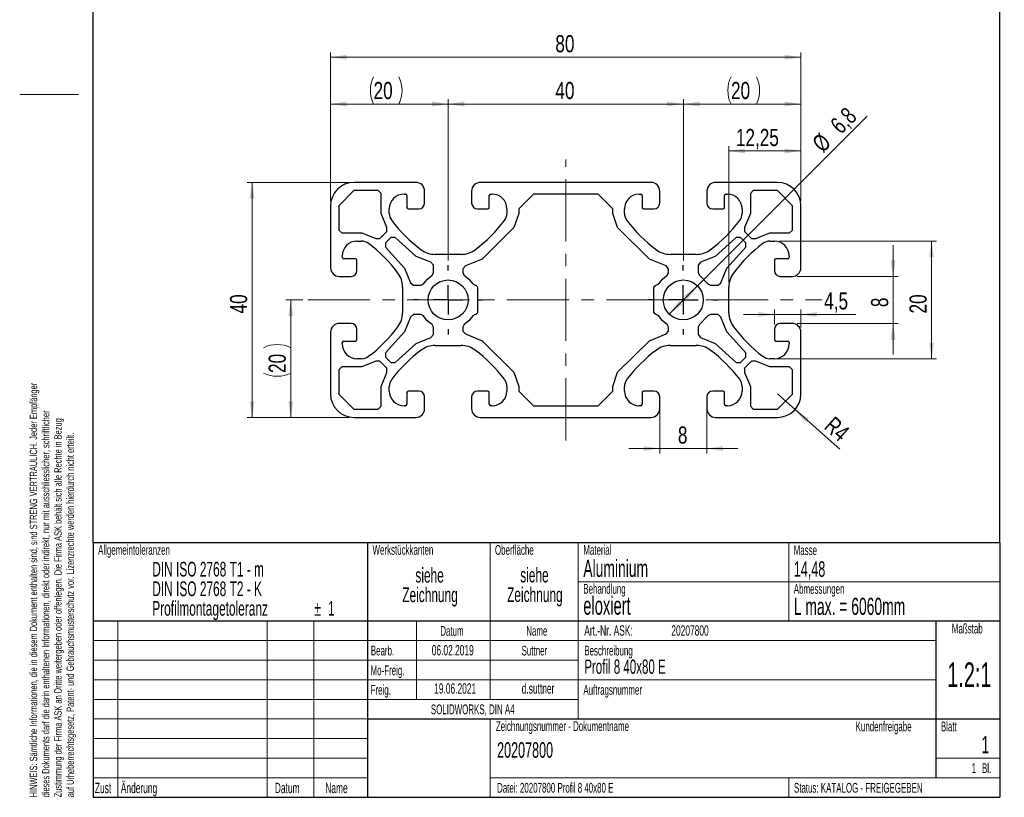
# Model space of a CAD drawing. Header units: millimetres. Extents: x 5 to 206, y 5 to 315.
# Tile 1 of 2: x 5 to 206, y 5 to 164. Entities that reach past the tile are written whole.
import ezdxf

# ---------------------------------------------------------------- set-up
doc = ezdxf.new("R2010")
doc.units = ezdxf.units.MM
doc.linetypes.add('CENTERX2', pattern=[20.32, 12.7, -2.54, 2.54, -2.54])
doc.layers.add('FORMAT', color=7, linetype='Continuous')
doc.styles.add('SLDTEXTSTYLE0', font='TXT', dxfattribs={"width": 0.605})
doc.styles.add('SLDTEXTSTYLE1', font='TXT', dxfattribs={"width": 0.75})
doc.dimstyles.new('SLDDIMSTYLE0', dxfattribs={"dimtxt": 3.5, "dimasz": 3.302, "dimexe": 0, "dimexo": 0.0625, "dimgap": 0.875, "dimtad": 1, "dimlfac": 0.833333, "dimrnd": 1e-09, "dimzin": 12, "dimdsep": 46, "dimtxsty": 'SLDTEXTSTYLE1', "dimsah": 1, "dimcen": 0.09, "dimadec": 0, "dimazin": 3, "dimtfac": 1, "dimtofl": 0, "dimtmove": 0, "dimatfit": 3, "dimfxl": 1, "dimfrac": 2, "dimtolj": 1, "dimtzin": 12, "dimarcsym": 0})
doc.dimstyles.new('SLDDIMSTYLE1', dxfattribs={"dimtxt": 3.5, "dimasz": 3.302, "dimexe": 0, "dimexo": 0.0625, "dimgap": 0.875, "dimtad": 1, "dimlfac": 0.833333, "dimrnd": 1e-09, "dimzin": 12, "dimdsep": 46, "dimtxsty": 'SLDTEXTSTYLE1', "dimsah": 1, "dimcen": 0.09, "dimadec": 0, "dimazin": 3, "dimtfac": 1, "dimtmove": 0, "dimatfit": 0, "dimfxl": 1, "dimfrac": 2, "dimtolj": 1, "dimtzin": 12, "dimarcsym": 0})
doc.dimstyles.new('SLDDIMSTYLE2', dxfattribs={"dimtxt": 3.5, "dimasz": 3.302, "dimexe": 0, "dimexo": 0.0625, "dimgap": 0.875, "dimtad": 1, "dimdec": 1, "dimlfac": 0.833333, "dimrnd": 1e-09, "dimzin": 12, "dimdsep": 46, "dimtxsty": 'SLDTEXTSTYLE1', "dimsah": 1, "dimcen": 0, "dimadec": 0, "dimazin": 3, "dimtfac": 1, "dimtdec": 1, "dimtmove": 0, "dimatfit": 3, "dimfxl": 1, "dimfrac": 2, "dimtolj": 1, "dimtzin": 12, "dimarcsym": 0})
doc.dimstyles.new('SLDDIMSTYLE3', dxfattribs={"dimtxt": 3.5, "dimasz": 3.302, "dimexe": 0, "dimexo": 0.0625, "dimgap": 0.875, "dimtad": 1, "dimlfac": 0.833333, "dimrnd": 1e-09, "dimzin": 12, "dimdsep": 46, "dimtxsty": 'SLDTEXTSTYLE1', "dimsah": 1, "dimcen": 0, "dimadec": 0, "dimazin": 3, "dimtfac": 1, "dimtofl": 0, "dimtmove": 0, "dimatfit": 3, "dimfxl": 1, "dimfrac": 2, "dimtolj": 1, "dimtzin": 12, "dimarcsym": 0})
doc.dimstyles.new('SLDDIMSTYLE4', dxfattribs={"dimtxt": 3.5, "dimasz": 3.302, "dimexe": 0, "dimexo": 0.0625, "dimgap": 0.875, "dimtad": 1, "dimdec": 1, "dimlfac": 0.833333, "dimrnd": 1e-09, "dimzin": 12, "dimdsep": 46, "dimtxsty": 'SLDTEXTSTYLE1', "dimsah": 1, "dimcen": 0.09, "dimadec": 0, "dimazin": 3, "dimtfac": 1, "dimtdec": 1, "dimtmove": 0, "dimatfit": 0, "dimfxl": 1, "dimfrac": 2, "dimtolj": 1, "dimtzin": 12, "dimarcsym": 0})

# ---------------------------------------------------------------- blocks, each defined once
blk = doc.blocks.new('SW_NOTE_0')
at = {"color": 0, "linetype": 'Continuous', "lineweight": 0, "char_height": 1.5, "attachment_point": 1, "rotation": 90, "style": 'SLDTEXTSTYLE0'}
for s, insert in [('HINWEIS: Sämtliche Informationen, die in diesem Dokument enthalten sind, sind STRENG VERTRAULICH. Jeder Empfänger', (-1.93, 0)), ('dieses Dokuments darf die darin enthaltenen Informationen, direkt oder indirekt, nur mit ausschliesslicher, schriftlicher', (0.57, 0)), ('Zustimmung der Firma ASK an Dritte weitergeben oder offenlegen. Die Firma ASK behält sich alle Rechte in Bezug', (3.07, 0)), ('auf Urheberrechtsgesetz, Patent- und Gebrauchsmusterschutz vor. Lizenzrechte werden hierdurch nicht erteilt.', (5.57, 0))]:
    blk.add_mtext(s, dxfattribs=dict(at, insert=insert))
blk = doc.blocks.new('SW_NOTE_0_1')
at = {"color": 0, "linetype": 'Continuous', "lineweight": 0, "char_height": 1.5, "attachment_point": 1, "rotation": 90, "style": 'SLDTEXTSTYLE0'}
for s, insert in [('of this document shall not disclose or divulge, directly or indirectly, this document or the information or material', (0.57, 0)), ('contained herein without the written consent of the company ASK. All copyrights, trademarks, patents and other', (3.07, 0)), ('NOTE: The information or material contained in this document is STRICTLY CONFIDENTIAL and any recipient', (-1.93, 0)), ('rights in connection herewith are expressly reserved to the company ASK and no license is created hereby.', (5.57, 0))]:
    blk.add_mtext(s, dxfattribs=dict(at, insert=insert))
blk = doc.blocks.new('ASK_Rechtsvermerk')
at = {"color": 7, "linetype": 'Continuous', "lineweight": 0}
for name, p in [('SW_NOTE_0_1', (-7.78, 202.62)), ('SW_NOTE_0', (-7.87, 0))]:
    blk.add_blockref(name, p, dxfattribs=at)
blk = doc.blocks.new('SW_NOTE_0_2')
at = {"color": 0, "linetype": 'Continuous', "lineweight": 0, "char_height": 3, "attachment_point": 2, "style": 'SLDTEXTSTYLE0'}
for s, insert in [('siehe', (4.03, 3.87)), ('Zeichnung', (4.12, -0.13))]:
    blk.add_mtext(s, dxfattribs=dict(at, insert=insert))
blk = doc.blocks.new('SW_NOTE_0_3')
at = {"color": 0, "linetype": 'Continuous', "lineweight": 0, "char_height": 3, "attachment_point": 2, "style": 'SLDTEXTSTYLE0'}
for s, insert in [('siehe', (4.03, 3.87)), ('Zeichnung', (4.12, -0.13))]:
    blk.add_mtext(s, dxfattribs=dict(at, insert=insert))
blk = doc.blocks.new('SW_NOTE_0_4')
at = {"color": 0, "linetype": 'Continuous', "lineweight": 0, "char_height": 3, "attachment_point": 1, "style": 'SLDTEXTSTYLE0'}
for s, insert in [('DIN ISO 2768 T1 - m', (0, 3.87)), ('DIN ISO 2768 T2 - K', (0, -0.13)), ('Profilmontagetoleranz', (0, -4.13)), ('%%p', (33.09, -4.13)), ('1', (35.89, -4.13))]:
    blk.add_mtext(s, dxfattribs=dict(at, insert=insert))
blk = doc.blocks.new('_D')
at = {"color": 7, "linetype": 'Continuous', "lineweight": 0}
for p, q in [((140.44, 114.65), (140.44, 147.57)), ((164.44, 126.77), (164.44, 147.57)), ((140.44, 146.57), (164.44, 146.57))]:
    blk.add_line(p, q, dxfattribs=at)
at = {"color": 7, "linetype": 'Continuous', "lineweight": 18}
for centre, start, end in [((155.73, 149.35), 153.4349, 206.5651), ((149.79, 149.35), 333.4349, 26.5651)]:
    blk.add_arc(centre, 6.21, start, end, dxfattribs=at)
for points in [[(140.44, 146.57), (143.74, 146.06), (143.74, 147.08)], [(164.44, 146.57), (161.13, 147.08), (161.13, 146.06)]]:
    blk.add_solid(points, dxfattribs=at)
at = {"color": 7, "linetype": 'Continuous', "lineweight": 18, "insert": (150.17, 151.08), "char_height": 3.5, "attachment_point": 1, "style": 'SLDTEXTSTYLE1'}
blk.add_mtext('20', dxfattribs=at)
blk = doc.blocks.new('_D_1')
at = {"color": 7, "linetype": 'Continuous', "lineweight": 0}
for p, q in [((92.44, 114.65), (92.44, 147.57)), ((140.44, 114.65), (140.44, 147.57)), ((140.44, 146.57), (92.44, 146.57))]:
    blk.add_line(p, q, dxfattribs=at)
at = {"color": 7, "linetype": 'Continuous', "lineweight": 18}
for points in [[(92.44, 146.57), (95.74, 146.06), (95.74, 147.08)], [(140.44, 146.57), (137.13, 147.08), (137.13, 146.06)]]:
    blk.add_solid(points, dxfattribs=at)
at = {"color": 7, "linetype": 'Continuous', "lineweight": 18, "insert": (114.32, 151.08), "char_height": 3.5, "attachment_point": 1, "style": 'SLDTEXTSTYLE1'}
blk.add_mtext('40', dxfattribs=at)
blk = doc.blocks.new('_D_2')
at = {"color": 7, "linetype": 'Continuous', "lineweight": 0}
for p, q in [((68.44, 126.77), (68.44, 147.57)), ((92.44, 114.65), (92.44, 147.57)), ((92.44, 146.57), (68.44, 146.57))]:
    blk.add_line(p, q, dxfattribs=at)
at = {"color": 7, "linetype": 'Continuous', "lineweight": 18}
for centre, start, end in [((82.78, 149.35), 153.4349, 206.5651), ((76.84, 149.35), 333.4349, 26.5651)]:
    blk.add_arc(centre, 6.21, start, end, dxfattribs=at)
for points in [[(68.44, 146.57), (71.74, 146.06), (71.74, 147.08)], [(92.44, 146.57), (89.13, 147.08), (89.13, 146.06)]]:
    blk.add_solid(points, dxfattribs=at)
at = {"color": 7, "linetype": 'Continuous', "lineweight": 18, "insert": (77.22, 151.08), "char_height": 3.5, "attachment_point": 1, "style": 'SLDTEXTSTYLE1'}
blk.add_mtext('20', dxfattribs=at)
blk = doc.blocks.new('_D_3')
at = {"color": 7, "linetype": 'Continuous', "lineweight": 0}
for p, q in [((183.26, 111.37), (183.26, 117.72)), ((163.64, 111.37), (184.26, 111.37)), ((183.26, 111.37), (183.26, 101.77)), ((163.64, 101.77), (184.26, 101.77)), ((183.26, 101.77), (183.26, 95.42))]:
    blk.add_line(p, q, dxfattribs=at)
at = {"color": 7, "linetype": 'Continuous', "lineweight": 18}
for points in [[(183.26, 111.37), (183.77, 114.67), (182.75, 114.67)], [(183.26, 101.77), (182.75, 98.47), (183.77, 98.47)]]:
    blk.add_solid(points, dxfattribs=at)
at = {"color": 7, "linetype": 'Continuous', "lineweight": 18, "insert": (178.75, 105.09), "char_height": 3.5, "attachment_point": 1, "rotation": 90, "style": 'SLDTEXTSTYLE1'}
blk.add_mtext('8', dxfattribs=at)
blk = doc.blocks.new('_D_4')
at = {"color": 7, "linetype": 'Continuous', "lineweight": 0}
for p, q in [((160.04, 118.57), (192.1, 118.57)), ((191.1, 118.57), (191.1, 94.57)), ((159.1, 94.57), (192.1, 94.57))]:
    blk.add_line(p, q, dxfattribs=at)
at = {"color": 7, "linetype": 'Continuous', "lineweight": 18}
for points in [[(191.1, 118.57), (190.59, 115.27), (191.61, 115.27)], [(191.1, 94.57), (191.61, 97.87), (190.59, 97.87)]]:
    blk.add_solid(points, dxfattribs=at)
at = {"color": 7, "linetype": 'Continuous', "lineweight": 18, "insert": (186.59, 103.8), "char_height": 3.5, "attachment_point": 1, "rotation": 90, "style": 'SLDTEXTSTYLE1'}
blk.add_mtext('20', dxfattribs=at)
blk = doc.blocks.new('_D_5')
at = {"color": 7, "linetype": 'Continuous', "lineweight": 0}
for p, q in [((62.78, 106.57), (59.32, 106.57)), ((60.32, 106.57), (60.32, 82.57)), ((72.24, 82.57), (59.32, 82.57))]:
    blk.add_line(p, q, dxfattribs=at)
at = {"color": 7, "linetype": 'Continuous', "lineweight": 18}
for centre, start, end in [((57.55, 91.26), 63.4349, 116.5651), ((57.55, 97.2), 243.4349, 296.5651)]:
    blk.add_arc(centre, 6.21, start, end, dxfattribs=at)
for points in [[(60.32, 106.57), (59.82, 103.27), (60.83, 103.27)], [(60.32, 82.57), (60.83, 85.87), (59.82, 85.87)]]:
    blk.add_solid(points, dxfattribs=at)
at = {"color": 7, "linetype": 'Continuous', "lineweight": 18, "insert": (55.81, 91.65), "char_height": 3.5, "attachment_point": 1, "rotation": 90, "style": 'SLDTEXTSTYLE1'}
blk.add_mtext('20', dxfattribs=at)
blk = doc.blocks.new('_D_6')
at = {"color": 7, "linetype": 'Continuous', "lineweight": 0}
for p, q in [((72.24, 130.57), (51.44, 130.57)), ((52.44, 130.57), (52.44, 82.57)), ((72.24, 82.57), (51.44, 82.57))]:
    blk.add_line(p, q, dxfattribs=at)
at = {"color": 7, "linetype": 'Continuous', "lineweight": 18}
for points in [[(52.44, 130.57), (51.93, 127.27), (52.94, 127.27)], [(52.44, 82.57), (52.94, 85.87), (51.93, 85.87)]]:
    blk.add_solid(points, dxfattribs=at)
at = {"color": 7, "linetype": 'Continuous', "lineweight": 18, "insert": (47.92, 103.8), "char_height": 3.5, "attachment_point": 1, "rotation": 90, "style": 'SLDTEXTSTYLE1'}
blk.add_mtext('40', dxfattribs=at)
blk = doc.blocks.new('_D_7')
at = {"color": 7, "linetype": 'Continuous', "lineweight": 0}
for q in [(177.93, 144.07), (137.55, 103.68)]:
    blk.add_line((143.32, 109.45), q, dxfattribs=at)
at = {"color": 7, "linetype": 'Continuous', "lineweight": 18}
for points in [[(143.32, 109.45), (140.63, 107.48), (141.34, 106.76)], [(137.55, 103.68), (140.24, 105.66), (139.53, 106.38)]]:
    blk.add_solid(points, dxfattribs=at)
at = {"color": 7, "linetype": 'Continuous', "lineweight": 18, "char_height": 3.5, "attachment_point": 1, "rotation": 45, "style": 'SLDTEXTSTYLE1'}
for s, insert in [('6,8', (170.14, 142.72)), ('%%c', (166.44, 138.95))]:
    blk.add_mtext(s, dxfattribs=dict(at, insert=insert))
blk = doc.blocks.new('_D_8')
at = {"color": 7, "linetype": 'Continuous', "lineweight": 0}
for p, q in [((149.74, 110.2), (149.74, 137.98)), ((164.44, 136.98), (149.74, 136.98)), ((164.44, 126.77), (164.44, 137.98))]:
    blk.add_line(p, q, dxfattribs=at)
at = {"color": 7, "linetype": 'Continuous', "lineweight": 18}
for points in [[(149.74, 136.98), (153.04, 136.47), (153.04, 137.49)], [(164.44, 136.98), (161.13, 137.49), (161.13, 136.47)]]:
    blk.add_solid(points, dxfattribs=at)
at = {"color": 7, "linetype": 'Continuous', "lineweight": 18, "insert": (151.16, 141.49), "char_height": 3.5, "attachment_point": 1, "style": 'SLDTEXTSTYLE1'}
blk.add_mtext('12,25', dxfattribs=at)
blk = doc.blocks.new('_D_9')
at = {"color": 7, "linetype": 'Continuous', "lineweight": 0}
for p, q in [((68.44, 126.77), (68.44, 157.12)), ((164.44, 126.77), (164.44, 157.12)), ((68.44, 156.12), (164.44, 156.12))]:
    blk.add_line(p, q, dxfattribs=at)
at = {"color": 7, "linetype": 'Continuous', "lineweight": 18}
for points in [[(68.44, 156.12), (71.74, 155.62), (71.74, 156.63)], [(164.44, 156.12), (161.13, 156.63), (161.13, 155.62)]]:
    blk.add_solid(points, dxfattribs=at)
at = {"color": 7, "linetype": 'Continuous', "lineweight": 18, "insert": (114.32, 160.64), "char_height": 3.5, "attachment_point": 1, "style": 'SLDTEXTSTYLE1'}
blk.add_mtext('80', dxfattribs=at)
blk = doc.blocks.new('_D_10')
at = {"color": 7, "linetype": 'Continuous', "lineweight": 0}
for p, q in [((135.64, 85.77), (135.64, 75.22)), ((145.24, 85.77), (145.24, 75.22)), ((135.64, 76.22), (129.29, 76.22)), ((135.64, 76.22), (145.24, 76.22)), ((145.24, 76.22), (151.59, 76.22))]:
    blk.add_line(p, q, dxfattribs=at)
at = {"color": 7, "linetype": 'Continuous', "lineweight": 18}
for points in [[(135.64, 76.22), (132.33, 76.73), (132.33, 75.71)], [(145.24, 76.22), (148.54, 75.71), (148.54, 76.73)]]:
    blk.add_solid(points, dxfattribs=at)
at = {"color": 7, "linetype": 'Continuous', "lineweight": 18, "insert": (139.33, 80.73), "char_height": 3.5, "attachment_point": 1, "rotation": 0, "style": 'SLDTEXTSTYLE1'}
blk.add_mtext('8', dxfattribs=at)
blk = doc.blocks.new('_D_11')
at = {"color": 7, "linetype": 'Continuous', "lineweight": 0}
for q in [(159.64, 87.37), (172.36, 76.08)]:
    blk.add_line((163.23, 84.18), q, dxfattribs=at)
at = {"color": 7, "linetype": 'Continuous', "lineweight": 18}
blk.add_solid([(163.23, 84.18), (165.36, 81.61), (166.03, 82.37)], dxfattribs=at)
at = {"color": 7, "linetype": 'Continuous', "lineweight": 18, "insert": (171.27, 83.01), "char_height": 3.5, "attachment_point": 1, "rotation": 318.4246, "style": 'SLDTEXTSTYLE1'}
blk.add_mtext('R4', dxfattribs=at)
blk = doc.blocks.new('_D_12')
at = {"color": 7, "linetype": 'Continuous', "lineweight": 0}
for p, q in [((159.04, 101.57), (159.04, 104.61)), ((164.44, 100.97), (164.44, 104.61)), ((159.04, 103.61), (152.69, 103.61)), ((159.04, 103.61), (164.44, 103.61)), ((164.44, 103.61), (175.64, 103.61))]:
    blk.add_line(p, q, dxfattribs=at)
at = {"color": 7, "linetype": 'Continuous', "lineweight": 18}
for points in [[(159.04, 103.61), (155.73, 104.11), (155.73, 103.1)], [(164.44, 103.61), (167.74, 103.1), (167.74, 104.11)]]:
    blk.add_solid(points, dxfattribs=at)
at = {"color": 7, "linetype": 'Continuous', "lineweight": 18, "insert": (169.18, 108.12), "char_height": 3.5, "attachment_point": 1, "style": 'SLDTEXTSTYLE1'}
blk.add_mtext('4,5', dxfattribs=at)
blk = doc.blocks.new('SW_CENTERMARKSYMBOL_0')
at = {"layer": 'FORMAT', "color": 0}
for p, q in [((0, 6), (0, 7.08)), ((0, 0), (0, 3)), ((-6, 0), (-7.08, 0)), ((0, 0), (-3, 0)), ((0, 0), (0, -3)), ((0, 0), (3, 0)), ((6, 0), (7.08, 0)), ((0, -6), (0, -7.08))]:
    blk.add_line(p, q, dxfattribs=at)
blk = doc.blocks.new('SW_CENTERMARKSYMBOL_1')
at = {"layer": 'FORMAT', "color": 0}
for p, q in [((0, 6), (0, 7.08)), ((0, 0), (0, 3)), ((-6, 0), (-7.08, 0)), ((0, 0), (-3, 0)), ((0, 0), (0, -3)), ((0, 0), (3, 0)), ((6, 0), (7.08, 0)), ((0, -6), (0, -7.08))]:
    blk.add_line(p, q, dxfattribs=at)

msp = doc.modelspace()

# ---------------------------------------------------------------- linework, layer by layer
at = {"color": 7, "linetype": 'Continuous', "lineweight": 25}
for p, q in [((20, 57), (20, 292)), ((205, 57), (205, 292)), ((73.186, 128.889), (70.12, 125.813)), ((78.155, 128.889), (73.186, 128.889)), ((85.835, 130.569), (73.235, 130.569)), ((78.755, 128.289), (78.155, 128.889)), ((87.635, 126.369), (87.635, 128.769)), ((97.235, 128.769), (97.235, 126.369)), ((133.835, 130.569), (99.035, 130.569)), ((135.635, 126.369), (135.635, 128.769)), ((145.235, 128.769), (145.235, 126.369)), ((159.635, 130.569), (147.035, 130.569)), ((154.715, 128.889), (154.115, 128.289)), ((159.684, 128.889), (154.715, 128.889)), ((162.75, 125.813), (159.684, 128.889)), ((78.755, 124.233), (78.755, 128.289)), ((83.435, 128.169), (83.735, 128.169)), ((84.035, 127.869), (84.035, 125.469)), ((100.835, 125.469), (100.835, 127.869)), ((101.135, 128.169), (101.435, 128.169)), ((109.835, 128.169), (106.835, 125.169)), ((123.035, 128.169), (109.835, 128.169)), ((126.035, 125.169), (123.035, 128.169)), ((131.435, 128.169), (131.735, 128.169)), ((132.035, 127.869), (132.035, 125.469)), ((148.835, 125.469), (148.835, 127.869)), ((149.135, 128.169), (149.435, 128.169)), ((154.115, 128.289), (154.115, 124.233)), ((68.435, 125.769), (68.435, 113.169)), ((70.12, 125.813), (70.135, 120.844)), ((80.435, 124.233), (80.435, 125.169)), ((84.335, 125.169), (86.435, 125.169)), ((98.435, 125.169), (100.535, 125.169)), ((104.435, 125.169), (104.435, 124.233)), ((106.835, 125.169), (106.835, 124.233)), ((126.035, 124.233), (126.035, 125.169)), ((128.435, 124.233), (128.435, 125.169)), ((132.335, 125.169), (134.435, 125.169)), ((146.435, 125.169), (148.535, 125.169)), ((152.435, 125.169), (152.435, 124.233)), ((162.735, 120.844), (162.75, 125.813)), ((164.435, 113.169), (164.435, 125.769)), ((79.925, 121.374), (78.755, 124.233)), ((106.835, 124.233), (105.863, 121.336)), ((127.008, 121.336), (126.035, 124.233)), ((154.115, 124.233), (152.945, 121.374)), ((70.135, 120.844), (70.737, 120.246)), ((79.921, 120.529), (79.925, 121.374)), ((105.863, 121.336), (99.364, 114.892)), ((133.506, 114.892), (127.008, 121.336)), ((152.945, 121.374), (152.949, 120.529)), ((162.133, 120.246), (162.735, 120.844)), ((70.737, 120.246), (74.793, 120.258)), ((73.835, 118.569), (74.771, 118.569)), ((74.793, 120.258), (77.656, 119.098)), ((77.656, 119.098), (78.501, 119.104)), ((78.501, 119.104), (79.921, 120.529)), ((80.772, 119.341), (79.664, 118.233)), ((81.636, 119.326), (80.772, 119.341)), ((85.938, 115.469), (81.636, 119.326)), ((151.236, 119.326), (146.934, 115.469)), ((152.1, 119.341), (151.236, 119.326)), ((153.208, 118.233), (152.1, 119.341)), ((152.949, 120.529), (154.369, 119.104)), ((154.369, 119.104), (155.214, 119.098)), ((155.214, 119.098), (158.077, 120.258)), ((158.077, 120.258), (162.133, 120.246)), ((158.099, 118.569), (159.035, 118.569)), ((79.664, 118.233), (79.68, 117.37)), ((79.68, 117.37), (83.536, 113.068)), ((149.336, 113.068), (153.192, 117.37)), ((153.192, 117.37), (153.208, 118.233)), ((70.835, 115.269), (70.835, 115.569)), ((73.535, 114.969), (71.135, 114.969)), ((73.835, 112.569), (73.835, 114.669)), ((88.919, 114.25), (85.938, 115.469)), ((95.067, 115.869), (89.803, 115.869)), ((99.364, 114.892), (95.961, 113.524)), ((136.91, 113.524), (133.506, 114.892)), ((143.067, 115.869), (137.803, 115.869)), ((146.934, 115.469), (143.953, 114.25)), ((159.035, 114.669), (159.035, 112.569)), ((161.735, 114.969), (159.335, 114.969)), ((162.035, 115.569), (162.035, 115.269)), ((83.536, 113.068), (84.756, 110.087)), ((89.437, 113.655), (88.919, 114.25)), ((89.437, 112.1), (89.437, 113.655)), ((95.961, 113.524), (95.435, 112.929)), ((95.435, 112.929), (95.435, 112.1)), ((137.435, 112.929), (136.91, 113.524)), ((137.435, 112.1), (137.435, 112.929)), ((143.953, 114.25), (143.435, 113.655)), ((143.435, 113.655), (143.435, 112.1)), ((148.116, 110.087), (149.336, 113.068)), ((70.235, 111.369), (72.635, 111.369)), ((87.408, 109.841), (88.194, 110.811)), ((88.194, 110.811), (89.164, 111.597)), ((89.164, 111.597), (89.437, 112.1)), ((95.435, 112.1), (95.708, 111.597)), ((95.708, 111.597), (96.678, 110.811)), ((96.678, 110.811), (97.464, 109.841)), ((135.406, 109.841), (136.192, 110.811)), ((136.192, 110.811), (137.162, 111.597)), ((137.162, 111.597), (137.435, 112.1)), ((143.435, 112.1), (143.708, 111.597)), ((143.708, 111.597), (145.464, 109.841)), ((160.235, 111.369), (162.635, 111.369)), ((83.135, 109.2), (83.135, 103.937)), ((84.756, 110.087), (85.35, 109.569)), ((85.35, 109.569), (86.905, 109.569)), ((86.905, 109.569), (87.408, 109.841)), ((97.464, 109.841), (97.967, 109.569)), ((97.967, 109.569), (98.075, 109.569)), ((98.075, 109.569), (98.435, 109.209)), ((98.435, 109.209), (98.435, 103.929)), ((134.435, 109.209), (134.795, 109.569)), ((134.435, 103.929), (134.435, 109.209)), ((134.795, 109.569), (134.903, 109.569)), ((134.903, 109.569), (135.406, 109.841)), ((145.464, 109.841), (145.967, 109.569)), ((145.967, 109.569), (147.522, 109.569)), ((147.522, 109.569), (148.116, 110.087)), ((149.735, 103.937), (149.735, 109.2)), ((84.754, 103.053), (83.534, 100.072)), ((85.349, 103.571), (84.754, 103.053)), ((86.903, 103.571), (85.349, 103.571)), ((87.406, 103.298), (86.903, 103.571)), ((88.192, 102.328), (87.406, 103.298)), ((97.464, 103.296), (96.678, 102.326)), ((97.967, 103.569), (97.464, 103.296)), ((98.075, 103.569), (97.967, 103.569)), ((98.435, 103.929), (98.075, 103.569)), ((134.795, 103.569), (134.435, 103.929)), ((134.903, 103.569), (134.795, 103.569)), ((135.406, 103.296), (134.903, 103.569)), ((136.192, 102.326), (135.406, 103.296)), ((145.464, 103.296), (143.708, 101.54)), ((145.967, 103.569), (145.464, 103.296)), ((147.522, 103.569), (145.967, 103.569)), ((148.116, 103.051), (147.522, 103.569)), ((149.336, 100.07), (148.116, 103.051)), ((72.635, 101.769), (70.235, 101.769)), ((73.835, 98.469), (73.835, 100.569)), ((89.162, 101.542), (88.192, 102.328)), ((89.435, 101.039), (89.162, 101.542)), ((89.435, 99.484), (89.435, 101.039)), ((95.708, 101.54), (95.435, 101.037)), ((95.435, 101.037), (95.435, 100.208)), ((96.678, 102.326), (95.708, 101.54)), ((137.162, 101.54), (136.192, 102.326)), ((137.435, 101.037), (137.162, 101.54)), ((137.435, 100.208), (137.435, 101.037)), ((143.708, 101.54), (143.435, 101.037)), ((143.435, 101.037), (143.435, 99.482)), ((159.035, 100.569), (159.035, 98.469)), ((162.635, 101.769), (160.235, 101.769)), ((68.435, 99.969), (68.435, 87.369)), ((83.534, 100.072), (79.678, 95.77)), ((85.936, 97.67), (88.917, 98.89)), ((88.917, 98.89), (89.435, 99.484)), ((95.435, 100.208), (95.961, 99.613)), ((95.961, 99.613), (99.364, 98.246)), ((133.506, 98.246), (136.91, 99.613)), ((136.91, 99.613), (137.435, 100.208)), ((143.435, 99.482), (143.953, 98.888)), ((143.953, 98.888), (146.934, 97.668)), ((153.192, 95.768), (149.336, 100.07)), ((164.435, 87.369), (164.435, 99.969)), ((70.835, 97.569), (70.835, 97.869)), ((71.135, 98.169), (73.535, 98.169)), ((81.634, 93.814), (85.936, 97.67)), ((89.803, 97.269), (95.067, 97.269)), ((99.364, 98.246), (105.863, 91.801)), ((127.008, 91.801), (133.506, 98.246)), ((137.803, 97.269), (143.067, 97.269)), ((146.934, 97.668), (151.236, 93.812)), ((159.335, 98.169), (161.735, 98.169)), ((162.035, 97.869), (162.035, 97.569)), ((74.771, 94.569), (73.835, 94.569)), ((79.678, 95.77), (79.662, 94.906)), ((79.662, 94.906), (80.77, 93.798)), ((152.1, 93.796), (153.208, 94.904)), ((153.208, 94.904), (153.192, 95.768)), ((159.035, 94.569), (158.099, 94.569)), ((70.737, 92.892), (70.135, 92.293)), ((74.793, 92.879), (70.737, 92.892)), ((77.656, 94.04), (74.793, 92.879)), ((78.501, 94.033), (77.656, 94.04)), ((79.921, 92.609), (78.501, 94.033)), ((79.925, 91.764), (79.921, 92.609)), ((80.77, 93.798), (81.634, 93.814)), ((151.236, 93.812), (152.1, 93.796)), ((152.949, 92.609), (152.945, 91.764)), ((154.369, 94.033), (152.949, 92.609)), ((155.214, 94.04), (154.369, 94.033)), ((158.077, 92.879), (155.214, 94.04)), ((162.133, 92.892), (158.077, 92.879)), ((162.735, 92.293), (162.133, 92.892)), ((70.135, 92.293), (70.12, 87.324)), ((78.755, 88.904), (79.925, 91.764)), ((105.863, 91.801), (106.835, 88.904)), ((126.035, 88.904), (127.008, 91.801)), ((152.945, 91.764), (154.115, 88.904)), ((162.75, 87.324), (162.735, 92.293)), ((78.755, 84.849), (78.755, 88.904)), ((80.435, 87.969), (80.435, 88.904)), ((104.435, 88.904), (104.435, 87.969)), ((106.835, 88.904), (106.835, 87.969)), ((126.035, 87.969), (126.035, 88.904)), ((128.435, 87.969), (128.435, 88.904)), ((152.435, 88.904), (152.435, 87.969)), ((154.115, 88.904), (154.115, 84.849)), ((70.12, 87.324), (73.186, 84.249)), ((84.035, 87.669), (84.035, 85.269)), ((86.435, 87.969), (84.335, 87.969)), ((87.635, 84.369), (87.635, 86.769)), ((97.235, 86.769), (97.235, 84.369)), ((100.535, 87.969), (98.435, 87.969)), ((100.835, 85.269), (100.835, 87.669)), ((106.835, 87.969), (109.835, 84.969)), ((123.035, 84.969), (126.035, 87.969)), ((132.035, 87.669), (132.035, 85.269)), ((134.435, 87.969), (132.335, 87.969)), ((135.635, 84.369), (135.635, 86.769)), ((145.235, 86.769), (145.235, 84.369)), ((148.535, 87.969), (146.435, 87.969)), ((148.835, 85.269), (148.835, 87.669)), ((159.684, 84.249), (162.75, 87.324)), ((78.155, 84.249), (78.755, 84.849)), ((83.735, 84.969), (83.435, 84.969)), ((101.435, 84.969), (101.135, 84.969)), ((109.835, 84.969), (123.035, 84.969)), ((131.735, 84.969), (131.435, 84.969)), ((149.435, 84.969), (149.135, 84.969)), ((154.115, 84.849), (154.715, 84.249)), ((73.186, 84.249), (78.155, 84.249)), ((73.235, 82.569), (85.835, 82.569)), ((99.035, 82.569), (133.835, 82.569)), ((147.035, 82.569), (159.635, 82.569)), ((154.715, 84.249), (159.684, 84.249)), ((205, 57), (20, 57)), ((20, 57), (20, 5)), ((76, 57), (76, 5)), ((205, 57), (205, 5)), ((205, 41), (20, 41)), ((192, 41), (192, 9)), ((76, 21), (205, 21)), ((20, 5), (205, 5))]:
    msp.add_line(p, q, dxfattribs=at)
at = {"color": 7, "linetype": 'Continuous', "lineweight": 18}
for p, q in [((5, 148.5), (17, 148.5)), ((20, 57), (205, 57)), ((20, 57), (20, 5)), ((101, 57), (101, 25)), ((119, 21), (119, 57)), ((162, 57), (162, 41)), ((205, 57), (205, 5)), ((119, 49), (205, 49)), ((25, 41), (25, 5)), ((55.5, 41), (55.5, 5)), ((65, 41), (65, 5)), ((86, 41), (86, 25)), ((76, 37), (20, 37)), ((119, 37), (76, 37)), ((119, 37), (192, 37)), ((76, 33), (20, 33)), ((119, 33), (76, 33)), ((76, 29), (20, 29)), ((119, 29), (76, 29)), ((119, 29), (192, 29)), ((76, 25), (20, 25)), ((119, 25), (76, 25)), ((76, 21), (20, 21)), ((101, 21), (101, 5)), ((76, 17), (20, 17)), ((76, 13), (20, 13)), ((192, 13), (205, 13)), ((76, 9), (20, 9)), ((101, 9), (205, 9)), ((162, 5), (162, 9)), ((20, 5), (205, 5))]:
    msp.add_line(p, q, dxfattribs=at)
at = {"color": 7, "linetype": 'CENTERX2', "lineweight": 18}
for p, q in [((116.435, 77.876), (116.435, 135.213)), ((63.775, 106.569), (168.732, 106.569))]:
    msp.add_line(p, q, dxfattribs=at)
at = {"color": 7, "linetype": 'Continuous', "lineweight": 25}
for centre in [(92.435, 106.569), (140.435, 106.569)]:
    msp.add_circle(centre, 4.08, dxfattribs=at)
for centre, radius, start, end in [((73.235, 125.769), 4.8, 90, 180), ((85.835, 128.769), 1.8, 0, 90), ((99.035, 128.769), 1.8, 90, 180), ((133.835, 128.769), 1.8, 0, 90), ((147.035, 128.769), 1.8, 90, 180), ((159.635, 125.769), 4.8, 0, 90), ((83.435, 125.169), 3, 90, 180), ((83.735, 127.869), 0.3, 0, 90), ((101.135, 127.869), 0.3, 90, 180), ((101.435, 125.169), 3, 0, 90), ((131.435, 125.169), 3, 90, 180), ((131.735, 127.869), 0.3, 0, 90), ((149.135, 127.869), 0.3, 90, 180), ((149.435, 125.169), 3, 0, 90), ((84.335, 125.469), 0.3, 180, 270), ((86.435, 126.369), 1.2, 270, 0), ((98.435, 126.369), 1.2, 180, 270), ((100.535, 125.469), 0.3, 270, 0), ((132.335, 125.469), 0.3, 180, 270), ((134.435, 126.369), 1.2, 270, 0), ((146.435, 126.369), 1.2, 180, 270), ((148.535, 125.469), 0.3, 270, 0), ((82.835, 124.233), 2.4, 180, 217.11829), ((104.843, 140.889), 30, 217.11829, 233.35807), ((80.027, 140.889), 30, 306.64193, 322.88171), ((102.035, 124.233), 2.4, 322.88171, 0), ((130.835, 124.233), 2.4, 180, 217.11829), ((152.843, 140.889), 30, 217.11829, 233.35807), ((128.027, 140.889), 30, 306.64193, 322.88171), ((150.035, 124.233), 2.4, 322.88171, 0), ((73.835, 115.569), 3, 90, 180), ((74.771, 116.169), 2.4, 52.88171, 90), ((158.099, 116.169), 2.4, 90, 127.11829), ((159.035, 115.569), 3, 0, 90), ((58.115, 94.161), 30, 36.64193, 52.88171), ((89.803, 120.669), 4.8, 233.35807, 270), ((95.067, 120.669), 4.8, 270, 306.64193), ((137.803, 120.669), 4.8, 233.35807, 270), ((143.067, 120.669), 4.8, 270, 306.64193), ((174.755, 94.161), 30, 127.11829, 143.35807), ((71.135, 115.269), 0.3, 180, 270), ((73.535, 114.669), 0.3, 0, 90), ((159.335, 114.669), 0.3, 90, 180), ((161.735, 115.269), 0.3, 270, 0), ((70.235, 113.169), 1.8, 180, 270), ((72.635, 112.569), 1.2, 270, 0), ((160.235, 112.569), 1.2, 180, 270), ((162.635, 113.169), 1.8, 270, 0), ((78.335, 109.2), 4.8, 0, 36.64193), ((154.535, 109.2), 4.8, 143.35807, 180), ((78.335, 103.937), 4.8, 323.35807, 0), ((154.535, 103.937), 4.8, 180, 216.64193), ((70.235, 99.969), 1.8, 90, 180), ((72.635, 100.569), 1.2, 0, 90), ((58.115, 118.977), 30, 307.11829, 323.35807), ((174.755, 118.977), 30, 216.64193, 232.88171), ((160.235, 100.569), 1.2, 90, 180), ((162.635, 99.969), 1.8, 0, 90), ((73.535, 98.469), 0.3, 270, 0), ((159.335, 98.469), 0.3, 180, 270), ((71.135, 97.869), 0.3, 90, 180), ((73.835, 97.569), 3, 180, 270), ((89.803, 92.469), 4.8, 90, 126.64193), ((95.067, 92.469), 4.8, 53.35807, 90), ((137.803, 92.469), 4.8, 90, 126.64193), ((143.067, 92.469), 4.8, 53.35807, 90), ((159.035, 97.569), 3, 270, 0), ((161.735, 97.869), 0.3, 0, 90), ((74.771, 96.969), 2.4, 270, 307.11829), ((104.843, 72.249), 30, 126.64193, 142.88171), ((80.027, 72.249), 30, 37.11829, 53.35807), ((152.843, 72.249), 30, 126.64193, 142.88171), ((128.027, 72.249), 30, 37.11829, 53.35807), ((158.099, 96.969), 2.4, 232.88171, 270), ((82.835, 88.904), 2.4, 142.88171, 180), ((102.035, 88.904), 2.4, 0, 37.11829), ((130.835, 88.904), 2.4, 142.88171, 180), ((150.035, 88.904), 2.4, 0, 37.11829), ((73.235, 87.369), 4.8, 180, 270), ((83.435, 87.969), 3, 180, 270), ((84.335, 87.669), 0.3, 90, 180), ((86.435, 86.769), 1.2, 0, 90), ((98.435, 86.769), 1.2, 90, 180), ((100.535, 87.669), 0.3, 0, 90), ((101.435, 87.969), 3, 270, 0), ((131.435, 87.969), 3, 180, 270), ((132.335, 87.669), 0.3, 90, 180), ((134.435, 86.769), 1.2, 0, 90), ((146.435, 86.769), 1.2, 90, 180), ((148.535, 87.669), 0.3, 0, 90), ((149.435, 87.969), 3, 270, 0), ((159.635, 87.369), 4.8, 270, 0), ((83.735, 85.269), 0.3, 270, 0), ((101.135, 85.269), 0.3, 180, 270), ((131.735, 85.269), 0.3, 270, 0), ((149.135, 85.269), 0.3, 180, 270), ((85.835, 84.369), 1.8, 270, 0), ((99.035, 84.369), 1.8, 180, 270), ((133.835, 84.369), 1.8, 270, 0), ((147.035, 84.369), 1.8, 180, 270)]:
    msp.add_arc(centre, radius, start, end, dxfattribs=at)

# ---------------------------------------------------------------- block references
at = {"color": 7, "linetype": 'Continuous'}
msp.add_blockref('ASK_Rechtsvermerk', (16.862, 5), dxfattribs=at)
at = {"color": 7, "linetype": 'Continuous', "lineweight": 0}
for name, p in [('SW_NOTE_0_4', (32.054, 49.213)), ('SW_NOTE_0_3', (84.628, 47.984)), ('SW_NOTE_0_2', (106.025, 48.018))]:
    msp.add_blockref(name, p, dxfattribs=at)
at = {"layer": 'FORMAT'}
for name, p in [('SW_CENTERMARKSYMBOL_1', (92.435, 106.569)), ('SW_CENTERMARKSYMBOL_0', (140.435, 106.569))]:
    msp.add_blockref(name, p, dxfattribs=at)

# ---------------------------------------------------------------- texts
at = {"color": 7, "linetype": 'Continuous', "lineweight": 0, "style": 'SLDTEXTSTYLE0'}
for s, insert, char_height, attachment_point in [('Allgemeintoleranzen', (21.001, 56.52), 2, 1), ('Werkstückkanten', (77.012, 56.535), 2, 1), ('Oberfläche', (102.001, 56.524), 2, 1), ('Material', (120.029, 56.528), 2, 1), ('Masse', (162.951, 56.472), 2, 1), ('Aluminium', (120.029, 53.507), 3.5, 1), ('14,48', (162.987, 53.206), 3.175, 1), ('Behandlung', (120.029, 48.571), 2, 1), ('Abmessungen', (162.987, 48.563), 2, 1), ('eloxiert', (120.029, 45.999), 3.7042, 1), ('L max. = 6060mm', (162.987, 45.75), 3.5, 1), ('Maßstab', (198.387, 40.463), 2, 2), ('Datum', (93.215, 39.984), 2, 2), ('Name', (110.539, 39.984), 2, 2), ('Art.-Nr. ASK:', (120.224, 40.116), 2.11667, 1), ('20207800', (137.994, 40.116), 2.1167, 1), ('Bearb.', (76.658, 35.963), 2, 1), ('06.02.2019', (93.38, 36.095), 2.1167, 2), ('Suttner', (110.043, 35.963), 2, 2), ('Beschreibung', (120.224, 35.963), 2, 1), ('Profil 8 40x80 E', (120.224, 33.135), 2.91042, 1), ('1.2:1', (198.815, 32.556), 5, 2), ('Mo-Freig.', (76.603, 31.924), 2, 1), ('19.06.2021', (93.873, 28.282), 2.1167, 2), ('d.suttner', (110.789, 28.282), 2.1167, 2), ('Auftragsnummer', (120.041, 27.943), 2, 1), ('Freig.', (76.628, 27.954), 2, 1), ('SOLIDWORKS, DIN A4', (97.459, 23.963), 2, 2), ('Zeichnungsnummer - Dokumentname', (102.19, 20.537), 2, 1), ('Blatt', (192.998, 20.473), 2, 1), ('20207800', (102.425, 16.251), 3.175, 1), ('1', (202.857, 17.496), 3.5, 3), ('Bl.', (201.39, 11.956), 2, 1), ('1', (200.169, 11.947), 2, 3), ('Änderung', (25.638, 7.97), 2.1167, 1), ('Datei: 20207800 Profil 8 40x80 E', (102.425, 7.95), 2, 1), ('Zust', (20.344, 7.97), 2.1167, 1), ('Datum', (57.071, 7.97), 2.1167, 1), ('Name', (67.372, 7.97), 2.1167, 1), ('Status: KATALOG - FREIGEGEBEN', (163.014, 7.942), 2, 1)]:
    msp.add_mtext(s, dxfattribs=dict(at, insert=insert, char_height=char_height, attachment_point=attachment_point))
at = {"layer": 'FORMAT', "insert": (175.599, 20.473), "char_height": 2, "attachment_point": 1, "style": 'SLDTEXTSTYLE0'}
msp.add_mtext('Kundenfreigabe', dxfattribs=at)

# ---------------------------------------------------------------- dimensions: what is measured, and where the dimension line sits
at = {"color": 7, "linetype": 'Continuous', "lineweight": 18}
for base, p1, p2, dimstyle, picture, middle in [((164.435, 156.124), (68.435, 125.769), (164.435, 125.769), 'SLDDIMSTYLE0', '_D_9', (116.901, 156.124)), ((92.435, 146.569), (140.435, 113.649), (92.435, 113.649), 'SLDDIMSTYLE0', '_D_1', (116.901, 146.569)), ((149.735, 136.981), (164.435, 125.769), (149.735, 109.2), 'SLDDIMSTYLE0', '_D_8', (156.981, 136.981)), ((164.435, 103.606), (159.035, 100.569), (164.435, 99.969), 'SLDDIMSTYLE4', '_D_12', (172.41, 103.606))]:
    dim = msp.add_linear_dim(base=base, p1=p1, p2=p2, dimstyle=dimstyle, dxfattribs=at)
    dim.commit()
    dim.dimension.update_dxf_attribs({"geometry": picture, "text_midpoint": middle, "dimtype": 160})
for base, p1, p2, picture, middle in [((68.435, 146.569), (92.435, 113.649), (68.435, 125.769), '_D_2', (79.81, 146.569)), ((164.435, 146.569), (140.435, 113.649), (164.435, 125.769), '_D', (152.76, 146.569))]:
    dim = msp.add_linear_dim(base=base, p1=p1, p2=p2, text='(<>)', dimstyle='SLDDIMSTYLE0', dxfattribs=at)
    dim.commit()
    dim.dimension.update_dxf_attribs({"geometry": picture, "text_midpoint": middle, "dimtype": 160})
dim = msp.add_diameter_dim_2p(p1=(143.32, 109.454), p2=(137.55, 103.684), dimstyle='SLDDIMSTYLE2', dxfattribs=at)
dim.commit()
dim.dimension.update_dxf_attribs({"geometry": '_D_7', "text_midpoint": (173.838, 139.972), "dimtype": 163})
for base, p1, p2, angle, dimstyle, picture, middle in [((52.435, 82.569), (73.235, 130.569), (73.235, 82.569), 90, 'SLDDIMSTYLE0', '_D_6', (52.435, 106.383)), ((191.102, 94.569), (159.035, 118.569), (158.099, 94.569), 90, 'SLDDIMSTYLE0', '_D_4', (191.102, 106.383)), ((183.257, 101.769), (162.635, 111.369), (162.635, 101.769), 90, 'SLDDIMSTYLE1', '_D_3', (183.257, 106.383)), ((145.235, 76.218), (135.635, 86.769), (145.235, 86.769), 0, 'SLDDIMSTYLE1', '_D_10', (140.62, 76.218))]:
    dim = msp.add_linear_dim(base=base, p1=p1, p2=p2, angle=angle, dimstyle=dimstyle, dxfattribs=at)
    dim.commit()
    dim.dimension.update_dxf_attribs({"geometry": picture, "text_midpoint": middle, "dimtype": 160})
dim = msp.add_linear_dim(base=(60.325, 82.569), p1=(63.775, 106.569), p2=(73.235, 82.569), angle=90, text='(<>)', dimstyle='SLDDIMSTYLE0', dxfattribs=at)
dim.commit()
dim.dimension.update_dxf_attribs({"geometry": '_D_5', "text_midpoint": (60.325, 94.235), "dimtype": 160})
dim = msp.add_radius_dim(center=(159.635, 87.369), mpoint=(163.226, 84.183), dimstyle='SLDDIMSTYLE3', dxfattribs=at)
dim.commit()
dim.dimension.update_dxf_attribs({"geometry": '_D_11', "text_midpoint": (170.527, 77.707), "dimtype": 164})

doc.saveas('drawing.dxf')
